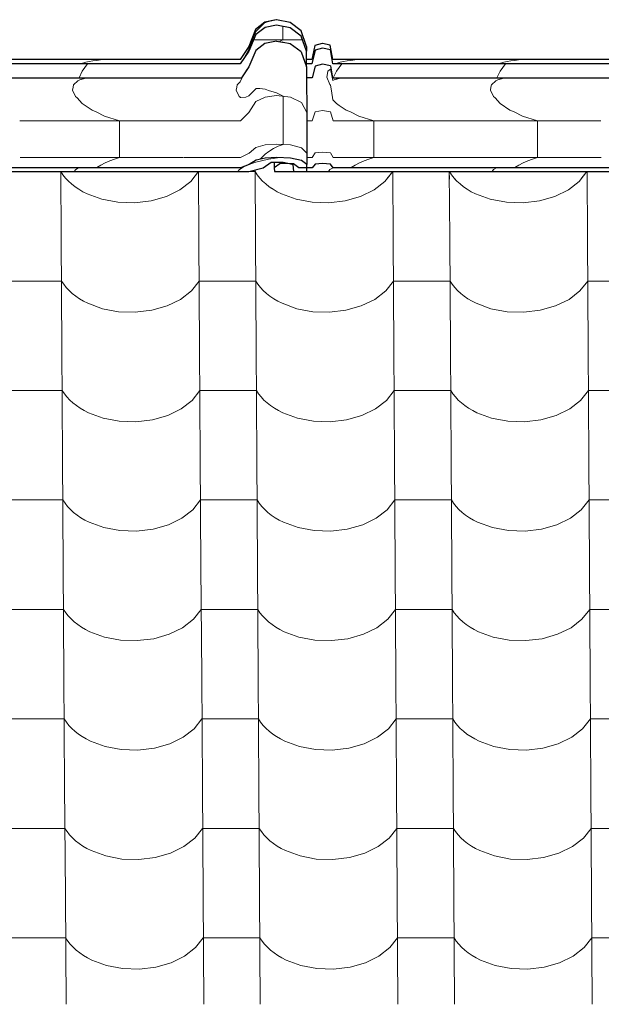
# Model space of a CAD drawing. Header units: millimetres. Extents: x -29001 to 109416, y -1251 to 13451.
# Tile 22 of 163: x -19836 to -19342, y 10149 to 10985. Entities that reach past the tile are written whole.
import ezdxf

# ---------------------------------------------------------------- set-up
doc = ezdxf.new("R2010")
doc.units = ezdxf.units.MM
doc.header["$MEASUREMENT"] = 0
for name, color, linetype in [('POHLED JIŽNÍ_1_Konstrukce - nosné', 7, 'Continuous'), ('POHLED JIŽNÍ_1_Nové_Konstrukce - krov', 7, 'Continuous'), ('POHLED JIŽNÍ_1_Nové_Konstrukce - střechy a skořepiny', 7, 'Continuous'), ('POHLED JIŽNÍ_1_Nové_Výplně - Povrchové', 7, 'Continuous')]:
    doc.layers.add(name, color=color, linetype=linetype)

# ---------------------------------------------------------------- blocks, each defined once
blk = doc.blocks.new('*X1', base_point=(-31394.74, -25864.88))
at = {"layer": 'POHLED JIŽNÍ_1_Nové_Výplně - Povrchové', "color": 21, "linetype": 'Continuous', "lineweight": 20, "true_color": 0xffaaaa}
for p, q in [((-19801.02, 10856.09), (-19800.66, 10799.61)), ((-19800.99, 10856.09), (-19799.17, 10853.33)), ((-19799.17, 10853.33), (-19797.04, 10850.64)), ((-19690.67, 10847.74), (-19684.08, 10856.09)), ((-19684.05, 10856.09), (-19683.7, 10799.61)), ((-19636.02, 10856.13), (-19641.12, 10856.13)), ((-19636.03, 10857.49), (-19635.67, 10799.61)), ((-19636.02, 10856.13), (-19634.18, 10853.33)), ((-19634.18, 10853.33), (-19632.04, 10850.64)), ((-19525.67, 10847.74), (-19519.08, 10856.09)), ((-19519.06, 10856.09), (-19518.7, 10799.61)), ((-19471.02, 10856.09), (-19470.67, 10799.61)), ((-19471, 10856.09), (-19469.18, 10853.33)), ((-19469.18, 10853.33), (-19467.04, 10850.64)), ((-19360.67, 10847.74), (-19354.09, 10856.09)), ((-19354.06, 10856.09), (-19353.71, 10799.61)), ((-19797.04, 10850.64), (-19794.61, 10848.05)), ((-19794.61, 10848.05), (-19791.92, 10845.59)), ((-19791.92, 10845.59), (-19788.96, 10843.26)), ((-19788.96, 10843.26), (-19785.76, 10841.08)), ((-19699.93, 10840.57), (-19690.67, 10847.74)), ((-19632.04, 10850.64), (-19629.62, 10848.05)), ((-19629.62, 10848.05), (-19626.92, 10845.59)), ((-19626.92, 10845.59), (-19623.96, 10843.26)), ((-19623.96, 10843.26), (-19620.77, 10841.08)), ((-19534.94, 10840.57), (-19525.67, 10847.74)), ((-19467.04, 10850.64), (-19464.62, 10848.05)), ((-19464.62, 10848.05), (-19461.92, 10845.59)), ((-19461.92, 10845.59), (-19458.97, 10843.26)), ((-19458.97, 10843.26), (-19455.77, 10841.08)), ((-19369.94, 10840.57), (-19360.67, 10847.74)), ((-19785.76, 10841.08), (-19782.34, 10839.06)), ((-19782.34, 10839.06), (-19778.71, 10837.21)), ((-19778.71, 10837.21), (-19766.23, 10832.64)), ((-19724.41, 10831.25), (-19711.38, 10834.98)), ((-19711.38, 10834.98), (-19699.93, 10840.57)), ((-19620.77, 10841.08), (-19617.34, 10839.06)), ((-19617.34, 10839.06), (-19613.71, 10837.21)), ((-19613.71, 10837.21), (-19601.24, 10832.64)), ((-19559.41, 10831.25), (-19546.38, 10834.98)), ((-19546.38, 10834.98), (-19534.94, 10840.57)), ((-19455.77, 10841.08), (-19452.34, 10839.06)), ((-19452.34, 10839.06), (-19448.71, 10837.21)), ((-19448.71, 10837.21), (-19436.24, 10832.64)), ((-19394.42, 10831.25), (-19381.38, 10834.98)), ((-19381.38, 10834.98), (-19369.94, 10840.57)), ((-19766.23, 10832.64), (-19752.56, 10830.05)), ((-19752.56, 10830.05), (-19738.38, 10829.58)), ((-19738.38, 10829.58), (-19724.41, 10831.25)), ((-19601.24, 10832.64), (-19587.56, 10830.05)), ((-19587.56, 10830.05), (-19573.38, 10829.58)), ((-19573.38, 10829.58), (-19559.41, 10831.25)), ((-19436.24, 10832.64), (-19422.56, 10830.05)), ((-19422.56, 10830.05), (-19408.38, 10829.58)), ((-19408.38, 10829.58), (-19394.42, 10831.25)), ((-19800.66, 10799.27), (-19800.08, 10706.6)), ((-19683.7, 10799.27), (-19683.12, 10706.6)), ((-19635.66, 10799.27), (-19635.08, 10706.6)), ((-19518.7, 10799.27), (-19518.12, 10706.6)), ((-19470.67, 10799.27), (-19470.09, 10706.6)), ((-19353.7, 10799.27), (-19353.12, 10706.6)), ((-19824.45, 10763.12), (-19848.47, 10763.12)), ((-19800.43, 10763.12), (-19824.45, 10763.12)), ((-19800.43, 10763.12), (-19798.59, 10760.33)), ((-19798.59, 10760.33), (-19796.45, 10757.63)), ((-19690.09, 10754.73), (-19683.47, 10763.12)), ((-19659.45, 10763.12), (-19683.47, 10763.12)), ((-19635.44, 10763.12), (-19659.45, 10763.12)), ((-19635.44, 10763.12), (-19633.6, 10760.33)), ((-19633.6, 10760.33), (-19631.46, 10757.63)), ((-19525.09, 10754.73), (-19518.47, 10763.12)), ((-19494.46, 10763.12), (-19518.47, 10763.12)), ((-19470.44, 10763.12), (-19494.46, 10763.12)), ((-19470.44, 10763.12), (-19468.6, 10760.33)), ((-19468.6, 10760.33), (-19466.46, 10757.63)), ((-19360.09, 10754.73), (-19353.48, 10763.12)), ((-19329.46, 10763.12), (-19353.48, 10763.12)), ((-19796.45, 10757.63), (-19794.03, 10755.04)), ((-19794.03, 10755.04), (-19791.33, 10752.58)), ((-19791.33, 10752.58), (-19788.38, 10750.25)), ((-19699.35, 10747.56), (-19690.09, 10754.73)), ((-19631.46, 10757.63), (-19629.03, 10755.04)), ((-19629.03, 10755.04), (-19626.34, 10752.58)), ((-19626.34, 10752.58), (-19623.38, 10750.25)), ((-19534.35, 10747.56), (-19525.09, 10754.73)), ((-19466.46, 10757.63), (-19464.04, 10755.04)), ((-19464.04, 10755.04), (-19461.34, 10752.58)), ((-19461.34, 10752.58), (-19458.38, 10750.25)), ((-19369.36, 10747.56), (-19360.09, 10754.73)), ((-19788.38, 10750.25), (-19785.18, 10748.07)), ((-19785.18, 10748.07), (-19781.76, 10746.05)), ((-19781.76, 10746.05), (-19778.12, 10744.21)), ((-19778.12, 10744.21), (-19765.65, 10739.63)), ((-19710.79, 10741.97), (-19699.35, 10747.56)), ((-19623.38, 10750.25), (-19620.18, 10748.07)), ((-19620.18, 10748.07), (-19616.76, 10746.05)), ((-19616.76, 10746.05), (-19613.13, 10744.21)), ((-19613.13, 10744.21), (-19600.65, 10739.63)), ((-19545.8, 10741.97), (-19534.35, 10747.56)), ((-19458.38, 10750.25), (-19455.19, 10748.07)), ((-19455.19, 10748.07), (-19451.76, 10746.05)), ((-19451.76, 10746.05), (-19448.13, 10744.21)), ((-19448.13, 10744.21), (-19435.66, 10739.63)), ((-19380.8, 10741.97), (-19369.36, 10747.56)), ((-19765.65, 10739.63), (-19751.98, 10737.05)), ((-19751.98, 10737.05), (-19737.79, 10736.57)), ((-19737.79, 10736.57), (-19723.83, 10738.24)), ((-19723.83, 10738.24), (-19710.79, 10741.97)), ((-19600.65, 10739.63), (-19586.98, 10737.05)), ((-19586.98, 10737.05), (-19572.8, 10736.57)), ((-19572.8, 10736.57), (-19558.83, 10738.24)), ((-19558.83, 10738.24), (-19545.8, 10741.97)), ((-19435.66, 10739.63), (-19421.98, 10737.05)), ((-19421.98, 10737.05), (-19407.8, 10736.57)), ((-19407.8, 10736.57), (-19393.84, 10738.24)), ((-19393.84, 10738.24), (-19380.8, 10741.97)), ((-19800.08, 10706.27), (-19799.5, 10613.59)), ((-19683.12, 10706.27), (-19682.54, 10613.59)), ((-19635.08, 10706.27), (-19634.5, 10613.59)), ((-19518.12, 10706.27), (-19517.54, 10613.59)), ((-19470.08, 10706.27), (-19469.5, 10613.59)), ((-19353.12, 10706.27), (-19352.54, 10613.59)), ((-19823.87, 10670.11), (-19847.89, 10670.11)), ((-19799.85, 10670.11), (-19823.87, 10670.11)), ((-19799.85, 10670.11), (-19798.01, 10667.32)), ((-19689.51, 10661.72), (-19682.89, 10670.11)), ((-19658.87, 10670.11), (-19682.89, 10670.11)), ((-19634.86, 10670.11), (-19658.87, 10670.11)), ((-19634.86, 10670.11), (-19633.01, 10667.32)), ((-19524.51, 10661.72), (-19517.89, 10670.11)), ((-19493.88, 10670.11), (-19517.89, 10670.11)), ((-19469.86, 10670.11), (-19493.88, 10670.11)), ((-19469.86, 10670.11), (-19468.02, 10667.32)), ((-19359.51, 10661.72), (-19352.9, 10670.11)), ((-19328.88, 10670.11), (-19352.9, 10670.11)), ((-19798.01, 10667.32), (-19795.87, 10664.62)), ((-19795.87, 10664.62), (-19793.45, 10662.03)), ((-19793.45, 10662.03), (-19790.75, 10659.57)), ((-19790.75, 10659.57), (-19787.8, 10657.24)), ((-19698.77, 10654.55), (-19689.51, 10661.72)), ((-19633.01, 10667.32), (-19630.88, 10664.62)), ((-19630.88, 10664.62), (-19628.45, 10662.03)), ((-19628.45, 10662.03), (-19625.76, 10659.57)), ((-19625.76, 10659.57), (-19622.8, 10657.24)), ((-19533.77, 10654.55), (-19524.51, 10661.72)), ((-19468.02, 10667.32), (-19465.88, 10664.62)), ((-19465.88, 10664.62), (-19463.45, 10662.03)), ((-19463.45, 10662.03), (-19460.76, 10659.57)), ((-19460.76, 10659.57), (-19457.8, 10657.24)), ((-19368.78, 10654.55), (-19359.51, 10661.72)), ((-19787.8, 10657.24), (-19784.6, 10655.06)), ((-19784.6, 10655.06), (-19781.18, 10653.04)), ((-19781.18, 10653.04), (-19777.54, 10651.2)), ((-19777.54, 10651.2), (-19765.07, 10646.62)), ((-19710.21, 10648.96), (-19698.77, 10654.55)), ((-19622.8, 10657.24), (-19619.6, 10655.06)), ((-19619.6, 10655.06), (-19616.18, 10653.04)), ((-19616.18, 10653.04), (-19612.54, 10651.2)), ((-19612.54, 10651.2), (-19600.07, 10646.62)), ((-19545.22, 10648.96), (-19533.77, 10654.55)), ((-19457.8, 10657.24), (-19454.61, 10655.06)), ((-19454.61, 10655.06), (-19451.18, 10653.04)), ((-19451.18, 10653.04), (-19447.55, 10651.2)), ((-19447.55, 10651.2), (-19435.08, 10646.62)), ((-19380.22, 10648.96), (-19368.78, 10654.55)), ((-19765.07, 10646.62), (-19751.39, 10644.04)), ((-19751.39, 10644.04), (-19737.21, 10643.57)), ((-19737.21, 10643.57), (-19723.25, 10645.24)), ((-19723.25, 10645.24), (-19710.21, 10648.96)), ((-19600.07, 10646.62), (-19586.4, 10644.04)), ((-19586.4, 10644.04), (-19572.22, 10643.57)), ((-19572.22, 10643.57), (-19558.25, 10645.24)), ((-19558.25, 10645.24), (-19545.22, 10648.96)), ((-19435.08, 10646.62), (-19421.4, 10644.04)), ((-19421.4, 10644.04), (-19407.22, 10643.57)), ((-19407.22, 10643.57), (-19393.25, 10645.24)), ((-19393.25, 10645.24), (-19380.22, 10648.96)), ((-19799.5, 10613.26), (-19798.92, 10520.58)), ((-19682.53, 10613.26), (-19681.96, 10520.58)), ((-19634.5, 10613.26), (-19633.92, 10520.58)), ((-19517.54, 10613.26), (-19516.96, 10520.58)), ((-19469.5, 10613.26), (-19468.92, 10520.58)), ((-19352.54, 10613.26), (-19351.96, 10520.58)), ((-19823.29, 10577.1), (-19847.31, 10577.1)), ((-19799.27, 10577.1), (-19823.29, 10577.1)), ((-19799.27, 10577.1), (-19797.43, 10574.31)), ((-19688.92, 10568.71), (-19682.31, 10577.1)), ((-19658.29, 10577.1), (-19682.31, 10577.1)), ((-19634.27, 10577.1), (-19658.29, 10577.1)), ((-19634.27, 10577.1), (-19632.43, 10574.31)), ((-19523.93, 10568.71), (-19517.31, 10577.1)), ((-19493.29, 10577.1), (-19517.31, 10577.1)), ((-19469.28, 10577.1), (-19493.29, 10577.1)), ((-19469.28, 10577.1), (-19467.44, 10574.31)), ((-19358.93, 10568.71), (-19352.31, 10577.1)), ((-19328.3, 10577.1), (-19352.31, 10577.1)), ((-19797.43, 10574.31), (-19795.29, 10571.61)), ((-19795.29, 10571.61), (-19792.87, 10569.02)), ((-19792.87, 10569.02), (-19790.17, 10566.56)), ((-19698.19, 10561.54), (-19688.92, 10568.71)), ((-19632.43, 10574.31), (-19630.29, 10571.61)), ((-19630.29, 10571.61), (-19627.87, 10569.02)), ((-19627.87, 10569.02), (-19625.17, 10566.56)), ((-19533.19, 10561.54), (-19523.93, 10568.71)), ((-19467.44, 10574.31), (-19465.3, 10571.61)), ((-19465.3, 10571.61), (-19462.87, 10569.02)), ((-19462.87, 10569.02), (-19460.18, 10566.56)), ((-19368.19, 10561.54), (-19358.93, 10568.71)), ((-19790.17, 10566.56), (-19787.22, 10564.23)), ((-19787.22, 10564.23), (-19784.02, 10562.05)), ((-19784.02, 10562.05), (-19780.59, 10560.04)), ((-19780.59, 10560.04), (-19776.96, 10558.19)), ((-19709.63, 10555.95), (-19698.19, 10561.54)), ((-19625.17, 10566.56), (-19622.22, 10564.23)), ((-19622.22, 10564.23), (-19619.02, 10562.05)), ((-19619.02, 10562.05), (-19615.6, 10560.04)), ((-19615.6, 10560.04), (-19611.96, 10558.19)), ((-19544.63, 10555.95), (-19533.19, 10561.54)), ((-19460.18, 10566.56), (-19457.22, 10564.23)), ((-19457.22, 10564.23), (-19454.02, 10562.05)), ((-19454.02, 10562.05), (-19450.6, 10560.04)), ((-19450.6, 10560.04), (-19446.97, 10558.19)), ((-19379.64, 10555.95), (-19368.19, 10561.54)), ((-19776.96, 10558.19), (-19764.49, 10553.61)), ((-19764.49, 10553.61), (-19750.81, 10551.03)), ((-19750.81, 10551.03), (-19736.63, 10550.56)), ((-19736.63, 10550.56), (-19722.67, 10552.23)), ((-19722.67, 10552.23), (-19709.63, 10555.95)), ((-19611.96, 10558.19), (-19599.49, 10553.61)), ((-19599.49, 10553.61), (-19585.82, 10551.03)), ((-19585.82, 10551.03), (-19571.63, 10550.56)), ((-19571.63, 10550.56), (-19557.67, 10552.23)), ((-19557.67, 10552.23), (-19544.63, 10555.95)), ((-19446.97, 10558.19), (-19434.49, 10553.61)), ((-19434.49, 10553.61), (-19420.82, 10551.03)), ((-19420.82, 10551.03), (-19406.64, 10550.56)), ((-19406.64, 10550.56), (-19392.67, 10552.23)), ((-19392.67, 10552.23), (-19379.64, 10555.95)), ((-19798.92, 10520.25), (-19798.34, 10427.57)), ((-19681.95, 10520.25), (-19681.37, 10427.57)), ((-19633.92, 10520.25), (-19633.34, 10427.57)), ((-19516.96, 10520.25), (-19516.38, 10427.57)), ((-19468.92, 10520.25), (-19468.34, 10427.57)), ((-19351.96, 10520.25), (-19351.38, 10427.57)), ((-19822.71, 10484.09), (-19846.72, 10484.09)), ((-19798.69, 10484.09), (-19822.71, 10484.09)), ((-19798.69, 10484.09), (-19796.85, 10481.3)), ((-19688.34, 10475.7), (-19681.73, 10484.09)), ((-19657.71, 10484.09), (-19681.73, 10484.09)), ((-19633.69, 10484.09), (-19657.71, 10484.09)), ((-19633.69, 10484.09), (-19631.85, 10481.3)), ((-19523.35, 10475.7), (-19516.73, 10484.09)), ((-19492.71, 10484.09), (-19516.73, 10484.09)), ((-19468.7, 10484.09), (-19492.71, 10484.09)), ((-19468.7, 10484.09), (-19466.85, 10481.3)), ((-19358.35, 10475.7), (-19351.73, 10484.09)), ((-19327.72, 10484.09), (-19351.73, 10484.09)), ((-19796.85, 10481.3), (-19794.71, 10478.6)), ((-19794.71, 10478.6), (-19792.29, 10476.01)), ((-19792.29, 10476.01), (-19789.59, 10473.55)), ((-19697.61, 10468.53), (-19688.34, 10475.7)), ((-19631.85, 10481.3), (-19629.71, 10478.6)), ((-19629.71, 10478.6), (-19627.29, 10476.01)), ((-19627.29, 10476.01), (-19624.59, 10473.55)), ((-19532.61, 10468.53), (-19523.35, 10475.7)), ((-19466.85, 10481.3), (-19464.72, 10478.6)), ((-19464.72, 10478.6), (-19462.29, 10476.01)), ((-19462.29, 10476.01), (-19459.6, 10473.55)), ((-19367.61, 10468.53), (-19358.35, 10475.7)), ((-19789.59, 10473.55), (-19786.64, 10471.22)), ((-19786.64, 10471.22), (-19783.44, 10469.04)), ((-19783.44, 10469.04), (-19780.01, 10467.03)), ((-19780.01, 10467.03), (-19776.38, 10465.18)), ((-19709.05, 10462.94), (-19697.61, 10468.53)), ((-19624.59, 10473.55), (-19621.64, 10471.22)), ((-19621.64, 10471.22), (-19618.44, 10469.04)), ((-19618.44, 10469.04), (-19615.01, 10467.03)), ((-19615.01, 10467.03), (-19611.38, 10465.18)), ((-19544.05, 10462.94), (-19532.61, 10468.53)), ((-19459.6, 10473.55), (-19456.64, 10471.22)), ((-19456.64, 10471.22), (-19453.44, 10469.04)), ((-19453.44, 10469.04), (-19450.02, 10467.03)), ((-19450.02, 10467.03), (-19446.38, 10465.18)), ((-19379.05, 10462.94), (-19367.61, 10468.53)), ((-19776.38, 10465.18), (-19763.91, 10460.61)), ((-19763.91, 10460.61), (-19750.23, 10458.02)), ((-19736.05, 10457.55), (-19722.09, 10459.22)), ((-19722.09, 10459.22), (-19709.05, 10462.94)), ((-19611.38, 10465.18), (-19598.91, 10460.61)), ((-19598.91, 10460.61), (-19585.23, 10458.02)), ((-19571.05, 10457.55), (-19557.09, 10459.22)), ((-19557.09, 10459.22), (-19544.05, 10462.94)), ((-19446.38, 10465.18), (-19433.91, 10460.61)), ((-19433.91, 10460.61), (-19420.24, 10458.02)), ((-19406.06, 10457.55), (-19392.09, 10459.22)), ((-19392.09, 10459.22), (-19379.05, 10462.94)), ((-19750.23, 10458.02), (-19736.05, 10457.55)), ((-19585.23, 10458.02), (-19571.05, 10457.55)), ((-19420.24, 10458.02), (-19406.06, 10457.55)), ((-19798.33, 10427.24), (-19797.76, 10334.56)), ((-19681.37, 10427.24), (-19680.79, 10334.56)), ((-19633.34, 10427.24), (-19632.76, 10334.56)), ((-19516.37, 10427.24), (-19515.79, 10334.56)), ((-19468.34, 10427.24), (-19467.76, 10334.56)), ((-19351.38, 10427.24), (-19350.8, 10334.56)), ((-19822.13, 10391.08), (-19846.14, 10391.08)), ((-19798.11, 10391.08), (-19822.13, 10391.08)), ((-19798.11, 10391.08), (-19796.27, 10388.29)), ((-19796.27, 10388.29), (-19794.13, 10385.59)), ((-19794.13, 10385.59), (-19791.71, 10383)), ((-19791.71, 10383), (-19789.01, 10380.54)), ((-19687.76, 10382.7), (-19681.15, 10391.08)), ((-19657.13, 10391.08), (-19681.15, 10391.08)), ((-19633.11, 10391.08), (-19657.13, 10391.08)), ((-19633.11, 10391.08), (-19631.27, 10388.29)), ((-19631.27, 10388.29), (-19629.13, 10385.59)), ((-19629.13, 10385.59), (-19626.71, 10383)), ((-19626.71, 10383), (-19624.01, 10380.54)), ((-19522.76, 10382.7), (-19516.15, 10391.08)), ((-19492.13, 10391.08), (-19516.15, 10391.08)), ((-19468.11, 10391.08), (-19492.13, 10391.08)), ((-19468.11, 10391.08), (-19466.27, 10388.29)), ((-19466.27, 10388.29), (-19464.13, 10385.59)), ((-19464.13, 10385.59), (-19461.71, 10383)), ((-19461.71, 10383), (-19459.01, 10380.54)), ((-19357.77, 10382.7), (-19351.15, 10391.08)), ((-19327.13, 10391.08), (-19351.15, 10391.08)), ((-19789.01, 10380.54), (-19786.05, 10378.21)), ((-19786.05, 10378.21), (-19782.86, 10376.04)), ((-19782.86, 10376.04), (-19779.43, 10374.02)), ((-19708.47, 10369.93), (-19697.03, 10375.52)), ((-19697.03, 10375.52), (-19687.76, 10382.7)), ((-19624.01, 10380.54), (-19621.06, 10378.21)), ((-19621.06, 10378.21), (-19617.86, 10376.04)), ((-19617.86, 10376.04), (-19614.43, 10374.02)), ((-19543.47, 10369.93), (-19532.03, 10375.52)), ((-19532.03, 10375.52), (-19522.76, 10382.7)), ((-19459.01, 10380.54), (-19456.06, 10378.21)), ((-19456.06, 10378.21), (-19452.86, 10376.04)), ((-19452.86, 10376.04), (-19449.44, 10374.02)), ((-19378.47, 10369.93), (-19367.03, 10375.52)), ((-19367.03, 10375.52), (-19357.77, 10382.7)), ((-19779.43, 10374.02), (-19775.8, 10372.17)), ((-19775.8, 10372.17), (-19763.33, 10367.6)), ((-19763.33, 10367.6), (-19749.65, 10365.01)), ((-19735.47, 10364.54), (-19721.5, 10366.21)), ((-19721.5, 10366.21), (-19708.47, 10369.93)), ((-19614.43, 10374.02), (-19610.8, 10372.17)), ((-19610.8, 10372.17), (-19598.33, 10367.6)), ((-19598.33, 10367.6), (-19584.65, 10365.01)), ((-19570.47, 10364.54), (-19556.51, 10366.21)), ((-19556.51, 10366.21), (-19543.47, 10369.93)), ((-19449.44, 10374.02), (-19445.8, 10372.17)), ((-19445.8, 10372.17), (-19433.33, 10367.6)), ((-19433.33, 10367.6), (-19419.66, 10365.01)), ((-19405.47, 10364.54), (-19391.51, 10366.21)), ((-19391.51, 10366.21), (-19378.47, 10369.93)), ((-19749.65, 10365.01), (-19735.47, 10364.54)), ((-19584.65, 10365.01), (-19570.47, 10364.54)), ((-19419.66, 10365.01), (-19405.47, 10364.54)), ((-19797.75, 10334.23), (-19797.17, 10241.55)), ((-19680.79, 10334.23), (-19680.21, 10241.55)), ((-19632.76, 10334.23), (-19632.18, 10241.55)), ((-19515.79, 10334.23), (-19515.21, 10241.55)), ((-19467.76, 10334.23), (-19467.18, 10241.55)), ((-19350.8, 10334.23), (-19350.22, 10241.55)), ((-19821.54, 10298.07), (-19845.56, 10298.07)), ((-19797.53, 10298.07), (-19821.54, 10298.07)), ((-19797.53, 10298.07), (-19795.69, 10295.28)), ((-19795.69, 10295.28), (-19793.55, 10292.58)), ((-19793.55, 10292.58), (-19791.12, 10290)), ((-19687.18, 10289.69), (-19680.56, 10298.07)), ((-19656.55, 10298.07), (-19680.56, 10298.07)), ((-19632.53, 10298.07), (-19656.55, 10298.07)), ((-19632.53, 10298.07), (-19630.69, 10295.28)), ((-19630.69, 10295.28), (-19628.55, 10292.58)), ((-19628.55, 10292.58), (-19626.13, 10290)), ((-19522.18, 10289.69), (-19515.57, 10298.07)), ((-19491.55, 10298.07), (-19515.57, 10298.07)), ((-19467.53, 10298.07), (-19491.55, 10298.07)), ((-19467.53, 10298.07), (-19465.69, 10295.28)), ((-19465.69, 10295.28), (-19463.55, 10292.58)), ((-19463.55, 10292.58), (-19461.13, 10290)), ((-19357.18, 10289.69), (-19350.57, 10298.07)), ((-19326.55, 10298.07), (-19350.57, 10298.07)), ((-19791.12, 10290), (-19788.43, 10287.53)), ((-19788.43, 10287.53), (-19785.47, 10285.2)), ((-19785.47, 10285.2), (-19782.27, 10283.03)), ((-19782.27, 10283.03), (-19778.85, 10281.01)), ((-19707.89, 10276.92), (-19696.44, 10282.51)), ((-19696.44, 10282.51), (-19687.18, 10289.69)), ((-19626.13, 10290), (-19623.43, 10287.53)), ((-19623.43, 10287.53), (-19620.47, 10285.2)), ((-19620.47, 10285.2), (-19617.28, 10283.03)), ((-19617.28, 10283.03), (-19613.85, 10281.01)), ((-19542.89, 10276.92), (-19531.45, 10282.51)), ((-19531.45, 10282.51), (-19522.18, 10289.69)), ((-19461.13, 10290), (-19458.43, 10287.53)), ((-19458.43, 10287.53), (-19455.48, 10285.2)), ((-19455.48, 10285.2), (-19452.28, 10283.03)), ((-19452.28, 10283.03), (-19448.85, 10281.01)), ((-19377.89, 10276.92), (-19366.45, 10282.51)), ((-19366.45, 10282.51), (-19357.18, 10289.69)), ((-19778.85, 10281.01), (-19775.22, 10279.16)), ((-19775.22, 10279.16), (-19762.74, 10274.59)), ((-19762.74, 10274.59), (-19749.07, 10272)), ((-19720.92, 10273.2), (-19707.89, 10276.92)), ((-19613.85, 10281.01), (-19610.22, 10279.16)), ((-19610.22, 10279.16), (-19597.75, 10274.59)), ((-19597.75, 10274.59), (-19584.07, 10272)), ((-19555.92, 10273.2), (-19542.89, 10276.92)), ((-19448.85, 10281.01), (-19445.22, 10279.16)), ((-19445.22, 10279.16), (-19432.75, 10274.59)), ((-19432.75, 10274.59), (-19419.07, 10272)), ((-19390.93, 10273.2), (-19377.89, 10276.92)), ((-19749.07, 10272), (-19734.89, 10271.53)), ((-19734.89, 10271.53), (-19720.92, 10273.2)), ((-19584.07, 10272), (-19569.89, 10271.53)), ((-19569.89, 10271.53), (-19555.92, 10273.2)), ((-19419.07, 10272), (-19404.89, 10271.53)), ((-19404.89, 10271.53), (-19390.93, 10273.2)), ((-19797.17, 10241.22), (-19796.59, 10148.54)), ((-19680.21, 10241.22), (-19679.63, 10148.54)), ((-19632.17, 10241.22), (-19631.59, 10148.54)), ((-19515.21, 10241.22), (-19514.63, 10148.54)), ((-19467.18, 10241.22), (-19466.6, 10148.54)), ((-19350.21, 10241.22), (-19349.63, 10148.54)), ((-19820.96, 10205.06), (-19844.98, 10205.06)), ((-19796.95, 10205.06), (-19820.96, 10205.06)), ((-19796.95, 10205.06), (-19795.1, 10202.27)), ((-19795.1, 10202.27), (-19792.97, 10199.57)), ((-19792.97, 10199.57), (-19790.54, 10196.99)), ((-19686.6, 10196.68), (-19679.98, 10205.06)), ((-19655.97, 10205.06), (-19679.98, 10205.06)), ((-19631.95, 10205.06), (-19655.97, 10205.06)), ((-19631.95, 10205.06), (-19630.11, 10202.27)), ((-19630.11, 10202.27), (-19627.97, 10199.57)), ((-19627.97, 10199.57), (-19625.54, 10196.99)), ((-19521.6, 10196.68), (-19514.99, 10205.06)), ((-19490.97, 10205.06), (-19514.99, 10205.06)), ((-19466.95, 10205.06), (-19490.97, 10205.06)), ((-19466.95, 10205.06), (-19465.11, 10202.27)), ((-19465.11, 10202.27), (-19462.97, 10199.57)), ((-19462.97, 10199.57), (-19460.55, 10196.99)), ((-19356.6, 10196.68), (-19349.99, 10205.06)), ((-19325.97, 10205.06), (-19349.99, 10205.06)), ((-19790.54, 10196.99), (-19787.85, 10194.52)), ((-19787.85, 10194.52), (-19784.89, 10192.2)), ((-19784.89, 10192.2), (-19781.69, 10190.02)), ((-19695.86, 10189.51), (-19686.6, 10196.68)), ((-19625.54, 10196.99), (-19622.85, 10194.52)), ((-19622.85, 10194.52), (-19619.89, 10192.2)), ((-19619.89, 10192.2), (-19616.69, 10190.02)), ((-19530.87, 10189.51), (-19521.6, 10196.68)), ((-19460.55, 10196.99), (-19457.85, 10194.52)), ((-19457.85, 10194.52), (-19454.9, 10192.2)), ((-19454.9, 10192.2), (-19451.7, 10190.02)), ((-19365.87, 10189.51), (-19356.6, 10196.68)), ((-19781.69, 10190.02), (-19778.27, 10188)), ((-19778.27, 10188), (-19774.63, 10186.15)), ((-19774.63, 10186.15), (-19762.16, 10181.58)), ((-19720.34, 10180.19), (-19707.31, 10183.91)), ((-19707.31, 10183.91), (-19695.86, 10189.51)), ((-19616.69, 10190.02), (-19613.27, 10188)), ((-19613.27, 10188), (-19609.64, 10186.15)), ((-19609.64, 10186.15), (-19597.17, 10181.58)), ((-19555.34, 10180.19), (-19542.31, 10183.91)), ((-19542.31, 10183.91), (-19530.87, 10189.51)), ((-19451.7, 10190.02), (-19448.27, 10188)), ((-19448.27, 10188), (-19444.64, 10186.15)), ((-19444.64, 10186.15), (-19432.17, 10181.58)), ((-19390.35, 10180.19), (-19377.31, 10183.91)), ((-19377.31, 10183.91), (-19365.87, 10189.51)), ((-19762.16, 10181.58), (-19748.49, 10178.99)), ((-19748.49, 10178.99), (-19734.31, 10178.52)), ((-19734.31, 10178.52), (-19720.34, 10180.19)), ((-19597.17, 10181.58), (-19583.49, 10178.99)), ((-19583.49, 10178.99), (-19569.31, 10178.52)), ((-19569.31, 10178.52), (-19555.34, 10180.19)), ((-19432.17, 10181.58), (-19418.49, 10178.99)), ((-19418.49, 10178.99), (-19404.31, 10178.52)), ((-19404.31, 10178.52), (-19390.35, 10180.19))]:
    blk.add_line(p, q, dxfattribs=at)
blk = doc.blocks.new('*X2', base_point=(-31394.74, -25864.88))
at = {"layer": 'POHLED JIŽNÍ_1_Nové_Konstrukce - střechy a skořepiny', "color": 21, "linetype": 'Continuous', "lineweight": 20, "true_color": 0xffaaaa}
for p, q in [((-19801.02, 10856.09), (-19800.98, 10850.26)), ((-19800.99, 10856.09), (-19799.17, 10853.33)), ((-19799.17, 10853.33), (-19797.04, 10850.64)), ((-19688.82, 10850.09), (-19684.08, 10856.09)), ((-19684.05, 10856.09), (-19684.02, 10850.08)), ((-19636.02, 10856.13), (-19641.12, 10856.13)), ((-19636.03, 10857.49), (-19635.91, 10839.44)), ((-19636.02, 10856.13), (-19634.18, 10853.33)), ((-19634.18, 10853.33), (-19632.04, 10850.64)), ((-19524.01, 10849.84), (-19519.08, 10856.09)), ((-19519.06, 10856.09), (-19519.02, 10849.83)), ((-19471.02, 10856.09), (-19470.98, 10849.76)), ((-19471, 10856.09), (-19469.18, 10853.33)), ((-19469.18, 10853.33), (-19467.04, 10850.64)), ((-19359.21, 10849.59), (-19354.09, 10856.09)), ((-19354.06, 10856.09), (-19354.02, 10849.59)), ((-19797.04, 10850.64), (-19796.67, 10850.25)), ((-19632.04, 10850.64), (-19629.62, 10848.05)), ((-19629.62, 10848.05), (-19626.92, 10845.59)), ((-19626.92, 10845.59), (-19623.96, 10843.26)), ((-19623.96, 10843.26), (-19621.71, 10841.72)), ((-19467.04, 10850.64), (-19466.21, 10849.75))]:
    blk.add_line(p, q, dxfattribs=at)

msp = doc.modelspace()

# ---------------------------------------------------------------- linework, layer by layer
at = {"layer": 'POHLED JIŽNÍ_1_Nové_Konstrukce - krov', "color": 1, "linetype": 'Continuous', "lineweight": 25}
for p, q in [((-19635.58, 10976.93), (-19641.44, 10962.56)), ((-19627.71, 10983.03), (-19635.58, 10976.93)), ((-19627.58, 10978.44), (-19635.45, 10972.52)), ((-19617.98, 10985.2), (-19627.71, 10983.03)), ((-19617.85, 10980.54), (-19627.58, 10978.44)), ((-19606.26, 10982.9), (-19617.91, 10985.2)), ((-19606.2, 10978.31), (-19617.85, 10980.54)), ((-19596.87, 10975.64), (-19606.26, 10982.9)), ((-19596.81, 10971.28), (-19606.2, 10978.31)), ((-19635.45, 10972.52), (-19641.33, 10958.59)), ((-19592.34, 10962.56), (-19596.87, 10975.64)), ((-19592.28, 10958.59), (-19596.81, 10971.28)), ((-19641.44, 10962.56), (-19648.66, 10951.44)), ((-19627.59, 10964.91), (-19635.46, 10959)), ((-19617.86, 10967.02), (-19627.59, 10964.91)), ((-19617.86, 10967.02), (-19612.79, 10966.05)), ((-19612.21, 10965.94), (-19612.79, 10966.05)), ((-19612.37, 10966.08), (-19612.21, 10965.94)), ((-19606.21, 10964.79), (-19612.21, 10965.94)), ((-19596.82, 10957.75), (-19606.21, 10964.79)), ((-19592.34, 10962.56), (-19592.28, 10958.59)), ((-19585.16, 10963.3), (-19587.82, 10951.44)), ((-19578.92, 10965.04), (-19585.16, 10963.3)), ((-19578.81, 10961), (-19585.05, 10959.31)), ((-19572.14, 10963.47), (-19578.87, 10965.04)), ((-19572.08, 10959.47), (-19578.81, 10961)), ((-19569.95, 10951.44), (-19572.14, 10963.47)), ((-19641.33, 10958.59), (-19648.56, 10947.81)), ((-19635.46, 10959), (-19641.34, 10945.07)), ((-19596.82, 10957.75), (-19592.29, 10945.07)), ((-19592.29, 10947.81), (-19592.28, 10958.59)), ((-19585.05, 10959.31), (-19587.72, 10947.81)), ((-19569.9, 10947.81), (-19572.08, 10959.47)), ((-19654.15, 10951.44), (-19919.72, 10951.44)), ((-19654.1, 10947.81), (-19919.67, 10947.81)), ((-19648.61, 10951.44), (-19654.15, 10951.44)), ((-19648.56, 10947.81), (-19654.1, 10947.81)), ((-19641.34, 10945.07), (-19647.61, 10935.71)), ((-19587.72, 10947.81), (-19593.27, 10947.81)), ((-19587.77, 10951.44), (-19592.29, 10951.44)), ((-19592.29, 10945.07), (-19592.29, 10947.81)), ((-19592.29, 10945.07), (-19592.25, 10938.09)), ((-19585.06, 10945.79), (-19587.4, 10935.71)), ((-19578.82, 10947.48), (-19585.06, 10945.79)), ((-19572.09, 10945.95), (-19578.82, 10947.48)), ((-19572.09, 10945.95), (-19570.18, 10935.71)), ((-19564.72, 10951.44), (-19569.95, 10951.44)), ((-19564.67, 10947.81), (-19569.9, 10947.81)), ((-19299.15, 10951.44), (-19564.72, 10951.44)), ((-19299.1, 10947.81), (-19564.67, 10947.81)), ((-19925.18, 10935.71), (-19647.61, 10935.71)), ((-19592.25, 10938.09), (-19592.2, 10927.87)), ((-19587.4, 10935.71), (-19592.24, 10935.71)), ((-19570.18, 10935.71), (-19292.61, 10935.71)), ((-19592.2, 10927.87), (-19592.16, 10914.75)), ((-19592.16, 10914.75), (-19592.13, 10899.1)), ((-19592.13, 10899.1), (-19592.11, 10881.41)), ((-19592.11, 10881.41), (-19592.09, 10862.22)), ((-19641.14, 10862.22), (-19648.38, 10859.33)), ((-19635.23, 10865.95), (-19641.14, 10862.22)), ((-19627.35, 10867.54), (-19635.23, 10865.95)), ((-19629.13, 10859.33), (-19622.48, 10864)), ((-19617.62, 10868.1), (-19627.35, 10867.54)), ((-19622.48, 10864), (-19612.17, 10864.23)), ((-19619.66, 10864.06), (-19619.66, 10859.33)), ((-19614.9, 10862.76), (-19619.66, 10859.33)), ((-19605.97, 10867.5), (-19617.62, 10868.1)), ((-19608.86, 10863.02), (-19614.9, 10862.76)), ((-19612.17, 10864.23), (-19606.72, 10862.92)), ((-19603.3, 10862.76), (-19608.86, 10863.02)), ((-19606.72, 10862.92), (-19603.83, 10862.22)), ((-19596.6, 10865.62), (-19605.97, 10867.5)), ((-19603.83, 10862.22), (-19603.32, 10856.09)), ((-19598.95, 10859.33), (-19603.3, 10862.76)), ((-19592.09, 10862.22), (-19596.6, 10865.62)), ((-19592.12, 10859.33), (-19592.09, 10862.22)), ((-19584.85, 10862.41), (-19587.55, 10859.33)), ((-19578.61, 10862.87), (-19584.85, 10862.41)), ((-19571.89, 10862.46), (-19578.61, 10862.87)), ((-19569.73, 10859.33), (-19571.89, 10862.46)), ((-19932.4, 10856.09), (-19641.25, 10856.09)), ((-19653.92, 10859.33), (-19919.49, 10859.33)), ((-19648.38, 10859.33), (-19653.92, 10859.33)), ((-19641.25, 10856.09), (-19629.13, 10859.33)), ((-19619.66, 10859.33), (-19619.54, 10856.09)), ((-19619.54, 10856.09), (-19604.61, 10856.09)), ((-19604.61, 10856.09), (-19603.32, 10856.09)), ((-19603.32, 10856.09), (-19592.15, 10856.09)), ((-19593.78, 10859.33), (-19598.95, 10859.33)), ((-19587.55, 10859.33), (-19593.78, 10859.33)), ((-19592.15, 10856.09), (-19592.12, 10859.33)), ((-19592.15, 10856.09), (-19577.4, 10856.09)), ((-19577.4, 10856.09), (-19286.25, 10856.09)), ((-19564.49, 10859.33), (-19569.73, 10859.33)), ((-19298.92, 10859.33), (-19564.49, 10859.33))]:
    msp.add_line(p, q, dxfattribs=at)
at = {"layer": 'POHLED JIŽNÍ_1_Nové_Konstrukce - krov', "color": 21, "linetype": 'Continuous', "lineweight": 20, "true_color": 0xffaaaa}
for p, q in [((-19635.53, 10976.93), (-19641.4, 10962.56)), ((-19635.53, 10976.93), (-19641.4, 10962.56)), ((-19627.66, 10983.03), (-19635.53, 10976.93)), ((-19631.63, 10978.88), (-19634.88, 10975.8)), ((-19628.16, 10982.11), (-19631.63, 10978.88)), ((-19627.64, 10982.59), (-19628.16, 10982.11)), ((-19617.93, 10985.2), (-19627.66, 10983.03)), ((-19624.48, 10983.72), (-19627.64, 10982.59)), ((-19624.4, 10983.75), (-19624.48, 10983.72)), ((-19620.62, 10984.6), (-19624.4, 10983.75)), ((-19617.92, 10985.2), (-19620.62, 10984.6)), ((-19612.35, 10979.49), (-19612.36, 10968.08)), ((-19637.89, 10968.92), (-19640.65, 10961.67)), ((-19637.89, 10968.92), (-19640.65, 10961.67)), ((-19635.49, 10975.21), (-19637.89, 10968.92)), ((-19635.49, 10975.21), (-19637.89, 10968.92)), ((-19634.88, 10975.8), (-19635.49, 10975.21)), ((-19641.4, 10962.56), (-19648.62, 10951.44)), ((-19641.4, 10962.56), (-19648.62, 10951.44)), ((-19640.65, 10961.67), (-19641.35, 10959.77)), ((-19640.65, 10961.67), (-19641.35, 10959.77)), ((-19595.67, 10968.08), (-19637.33, 10968.08)), ((-19615.35, 10966.54), (-19612.36, 10968.08)), ((-19585.12, 10963.3), (-19587.79, 10951.44)), ((-19585.12, 10963.3), (-19587.79, 10951.44)), ((-19578.88, 10965.04), (-19585.12, 10963.3)), ((-19641.35, 10959.77), (-19645.31, 10952.65)), ((-19641.35, 10959.77), (-19645.31, 10952.65)), ((-19779.65, 10949.08), (-19784.31, 10947.81)), ((-19782.98, 10941.56), (-19778.26, 10947.81)), ((-19776.9, 10949.62), (-19779.65, 10949.08)), ((-19773.89, 10950.12), (-19776.9, 10949.62)), ((-19770.64, 10950.6), (-19773.89, 10950.12)), ((-19767.17, 10951.03), (-19770.64, 10950.6)), ((-19763.49, 10951.43), (-19767.17, 10951.03)), ((-19763.41, 10951.44), (-19763.49, 10951.43)), ((-19643.98, 10941.56), (-19641.34, 10945.07)), ((-19643.98, 10941.56), (-19641.43, 10944.94)), ((-19564.68, 10948.8), (-19568.32, 10947.81)), ((-19566.98, 10941.56), (-19562.26, 10947.81)), ((-19563.65, 10949.08), (-19564.68, 10948.8)), ((-19560.9, 10949.62), (-19563.65, 10949.08)), ((-19557.89, 10950.12), (-19560.9, 10949.62)), ((-19554.64, 10950.6), (-19557.89, 10950.12)), ((-19551.17, 10951.03), (-19554.64, 10950.6)), ((-19547.49, 10951.43), (-19551.17, 10951.03)), ((-19547.41, 10951.44), (-19547.49, 10951.43)), ((-19424.65, 10949.08), (-19429.32, 10947.81)), ((-19427.98, 10941.56), (-19423.26, 10947.81)), ((-19421.9, 10949.62), (-19424.65, 10949.08)), ((-19418.89, 10950.12), (-19421.9, 10949.62)), ((-19415.64, 10950.6), (-19418.89, 10950.12)), ((-19412.17, 10951.03), (-19415.64, 10950.6)), ((-19408.49, 10951.43), (-19412.17, 10951.03)), ((-19408.41, 10951.44), (-19408.49, 10951.43)), ((-19785.56, 10935.71), (-19782.98, 10941.56)), ((-19779.66, 10935.41), (-19784.32, 10934.29)), ((-19779.66, 10935.41), (-19783.66, 10934.44)), ((-19777.88, 10935.71), (-19779.66, 10935.41)), ((-19777.88, 10935.71), (-19779.66, 10935.41)), ((-19645.32, 10939.13), (-19647.47, 10934.88)), ((-19645.32, 10939.13), (-19647.47, 10934.88)), ((-19644.53, 10940.31), (-19643.98, 10941.56)), ((-19644.53, 10940.31), (-19643.98, 10941.56)), ((-19574.63, 10939.46), (-19574.98, 10936.42)), ((-19574.98, 10936.42), (-19572.46, 10930.02)), ((-19574.3, 10941.37), (-19574.63, 10939.46)), ((-19572.07, 10943.16), (-19574.3, 10941.37)), ((-19570.47, 10936.24), (-19572.07, 10943.16)), ((-19569.91, 10933.53), (-19570.47, 10936.24)), ((-19569.56, 10935.71), (-19566.98, 10941.56)), ((-19564.69, 10935.16), (-19568.32, 10934.29)), ((-19564.69, 10935.16), (-19567.66, 10934.44)), ((-19563.66, 10935.41), (-19564.69, 10935.16)), ((-19563.66, 10935.41), (-19564.69, 10935.16)), ((-19561.88, 10935.71), (-19563.66, 10935.41)), ((-19561.88, 10935.71), (-19563.66, 10935.41)), ((-19430.56, 10935.71), (-19427.98, 10941.56)), ((-19424.66, 10935.41), (-19429.32, 10934.29)), ((-19424.66, 10935.41), (-19428.67, 10934.44)), ((-19422.88, 10935.71), (-19424.66, 10935.41)), ((-19422.88, 10935.71), (-19424.66, 10935.41)), ((-19790.64, 10927.97), (-19790.99, 10925.18)), ((-19790.31, 10929.74), (-19790.64, 10927.97)), ((-19786.47, 10933.27), (-19790.31, 10929.74)), ((-19784.32, 10934.29), (-19786.47, 10933.27)), ((-19651.64, 10927.97), (-19651.99, 10925.18)), ((-19651.64, 10927.97), (-19651.99, 10925.18)), ((-19651.31, 10929.74), (-19651.64, 10927.97)), ((-19651.31, 10929.74), (-19651.64, 10927.97)), ((-19648.55, 10932.27), (-19651.31, 10929.74)), ((-19648.55, 10932.27), (-19651.31, 10929.74)), ((-19647.47, 10934.88), (-19648.55, 10932.27)), ((-19647.47, 10934.88), (-19648.55, 10932.27)), ((-19635.32, 10926.67), (-19632.04, 10926.74)), ((-19632.04, 10926.74), (-19627.43, 10926.26)), ((-19572.46, 10930.02), (-19572.01, 10929.48)), ((-19572.01, 10929.48), (-19571.14, 10924.69)), ((-19568.32, 10934.29), (-19569.91, 10933.53)), ((-19435.64, 10927.97), (-19435.99, 10925.18)), ((-19435.31, 10929.74), (-19435.64, 10927.97)), ((-19431.47, 10933.27), (-19435.31, 10929.74)), ((-19429.32, 10934.29), (-19431.47, 10933.27)), ((-19790.99, 10925.18), (-19788.47, 10919.9)), ((-19788.47, 10919.9), (-19787.15, 10918.73)), ((-19787.15, 10918.73), (-19782.89, 10913.88)), ((-19651.99, 10925.18), (-19649.48, 10919.9)), ((-19651.99, 10925.18), (-19649.48, 10919.9)), ((-19649.48, 10919.9), (-19648.49, 10919.03)), ((-19649.48, 10919.9), (-19648.49, 10919.03)), ((-19648.49, 10919.03), (-19643.88, 10919.36)), ((-19648.49, 10919.03), (-19648.15, 10919.15)), ((-19648.15, 10919.15), (-19643.88, 10919.36)), ((-19643.88, 10919.36), (-19641.23, 10920.57)), ((-19643.88, 10919.36), (-19641.23, 10920.57)), ((-19641.23, 10920.57), (-19635.47, 10926.48)), ((-19641.23, 10920.57), (-19635.47, 10926.48)), ((-19635.47, 10926.48), (-19635.32, 10926.67)), ((-19635.47, 10926.48), (-19635.32, 10926.67)), ((-19627.42, 10919.48), (-19635.3, 10915.59)), ((-19627.43, 10926.26), (-19624.73, 10924.9)), ((-19617.68, 10920.87), (-19627.42, 10919.48)), ((-19624.73, 10924.9), (-19617.69, 10923.1)), ((-19617.69, 10923.1), (-19612.19, 10920.17)), ((-19606.04, 10919.4), (-19617.68, 10920.87)), ((-19612.17, 10911.51), (-19612.19, 10920.17)), ((-19596.66, 10914.77), (-19606.04, 10919.4)), ((-19571.14, 10924.69), (-19569.83, 10917.22)), ((-19435.99, 10925.18), (-19433.48, 10919.9)), ((-19433.48, 10919.9), (-19432.15, 10918.73)), ((-19432.15, 10918.73), (-19427.89, 10913.88)), ((-19782.89, 10913.88), (-19774.52, 10908.3)), ((-19635.3, 10915.59), (-19641.19, 10906.42)), ((-19635.3, 10915.59), (-19641.19, 10906.42)), ((-19612.15, 10900.69), (-19612.17, 10911.51)), ((-19592.15, 10906.42), (-19596.66, 10914.77)), ((-19569.83, 10917.22), (-19566.89, 10913.88)), ((-19566.89, 10913.88), (-19564.58, 10912.34)), ((-19564.58, 10912.34), (-19558.52, 10908.3)), ((-19427.89, 10913.88), (-19419.52, 10908.3)), ((-19774.52, 10908.3), (-19771.09, 10906.85)), ((-19771.09, 10906.85), (-19763.79, 10903.17)), ((-19763.79, 10903.17), (-19751.25, 10899.31)), ((-19641.19, 10906.42), (-19648.44, 10899.31)), ((-19641.19, 10906.42), (-19648.44, 10899.31)), ((-19584.91, 10906.89), (-19587.6, 10899.31)), ((-19584.91, 10906.89), (-19587.6, 10899.31)), ((-19578.67, 10908), (-19584.91, 10906.89)), ((-19571.95, 10906.99), (-19578.67, 10908)), ((-19569.78, 10899.31), (-19571.95, 10906.99)), ((-19558.52, 10908.3), (-19555.09, 10906.85)), ((-19555.09, 10906.85), (-19547.79, 10903.17)), ((-19547.79, 10903.17), (-19535.25, 10899.31)), ((-19419.52, 10908.3), (-19416.09, 10906.85)), ((-19416.09, 10906.85), (-19408.79, 10903.17)), ((-19408.79, 10903.17), (-19396.25, 10899.31)), ((-19697.21, 10899.31), (-19835.71, 10899.31)), ((-19751.23, 10892.7), (-19751.25, 10899.31)), ((-19653.97, 10899.31), (-19696.71, 10899.31)), ((-19648.44, 10899.31), (-19653.97, 10899.31)), ((-19648.44, 10899.31), (-19653.45, 10899.31)), ((-19612.14, 10890.56), (-19612.15, 10900.69)), ((-19587.6, 10899.31), (-19592.13, 10899.31)), ((-19587.6, 10899.31), (-19592.13, 10899.31)), ((-19564.55, 10899.31), (-19569.78, 10899.31)), ((-19481.21, 10899.31), (-19564.55, 10899.31)), ((-19535.23, 10892.7), (-19535.25, 10899.31)), ((-19342.21, 10899.31), (-19480.71, 10899.31)), ((-19396.23, 10892.7), (-19396.25, 10899.31)), ((-19751.22, 10884.44), (-19751.23, 10892.7)), ((-19612.13, 10879.19), (-19612.14, 10890.56)), ((-19535.22, 10884.44), (-19535.23, 10892.7)), ((-19396.22, 10884.44), (-19396.23, 10892.7)), ((-19751.21, 10876.69), (-19751.22, 10884.44)), ((-19751.2, 10868.01), (-19751.21, 10876.69)), ((-19635.24, 10876.73), (-19641.15, 10871.82)), ((-19635.24, 10876.73), (-19641.15, 10871.82)), ((-19627.36, 10878.82), (-19635.24, 10876.73)), ((-19617.63, 10879.56), (-19627.36, 10878.82)), ((-19617.62, 10877.2), (-19620.33, 10875.68)), ((-19605.98, 10878.77), (-19617.63, 10879.56)), ((-19616.3, 10877.77), (-19617.62, 10877.2)), ((-19612.13, 10879.19), (-19616.3, 10877.77)), ((-19596.61, 10876.29), (-19605.98, 10878.77)), ((-19535.21, 10876.69), (-19535.22, 10884.44)), ((-19535.2, 10868.01), (-19535.21, 10876.69)), ((-19396.21, 10876.69), (-19396.22, 10884.44)), ((-19396.2, 10868.01), (-19396.21, 10876.69)), ((-19641.15, 10871.82), (-19648.39, 10868.01)), ((-19641.15, 10871.82), (-19648.39, 10868.01)), ((-19627.88, 10870.37), (-19631.36, 10866.94)), ((-19627.35, 10870.83), (-19627.88, 10870.37)), ((-19624.19, 10873.17), (-19627.35, 10870.83)), ((-19620.33, 10875.68), (-19624.19, 10873.17)), ((-19592.1, 10871.82), (-19596.61, 10876.29)), ((-19584.86, 10872.07), (-19587.55, 10868.01)), ((-19584.86, 10872.07), (-19587.55, 10868.01)), ((-19578.62, 10872.67), (-19584.86, 10872.07)), ((-19571.9, 10872.13), (-19578.62, 10872.67)), ((-19569.74, 10868.01), (-19571.9, 10872.13)), ((-19697.17, 10868.01), (-19835.67, 10868.01)), ((-19766.95, 10861.6), (-19770.42, 10859.5)), ((-19763.27, 10863.5), (-19766.95, 10861.6)), ((-19759.4, 10865.21), (-19763.27, 10863.5)), ((-19755.38, 10866.72), (-19759.4, 10865.21)), ((-19751.2, 10868.01), (-19755.38, 10866.72)), ((-19653.93, 10868.01), (-19696.67, 10868.01)), ((-19653.93, 10868.01), (-19655.13, 10868.01)), ((-19648.39, 10868.01), (-19653.93, 10868.01)), ((-19648.39, 10868.01), (-19653.93, 10868.01)), ((-19649.38, 10857.9), (-19644.34, 10860.95)), ((-19649.38, 10857.9), (-19644.34, 10860.95)), ((-19641.22, 10862.19), (-19635.4, 10864.25)), ((-19641.22, 10862.19), (-19635.4, 10864.25)), ((-19635.4, 10864.25), (-19624.66, 10866.66)), ((-19635.4, 10864.25), (-19624.66, 10866.66)), ((-19631.36, 10866.94), (-19631.6, 10866.69)), ((-19624.66, 10866.66), (-19615.11, 10867.97)), ((-19624.66, 10866.66), (-19615.11, 10867.97)), ((-19587.55, 10868.01), (-19592.1, 10868.01)), ((-19587.55, 10868.01), (-19592.1, 10868.01)), ((-19564.5, 10868.01), (-19569.74, 10868.01)), ((-19481.17, 10868.01), (-19564.5, 10868.01)), ((-19550.95, 10861.6), (-19554.43, 10859.5)), ((-19547.27, 10863.5), (-19550.95, 10861.6)), ((-19543.4, 10865.21), (-19547.27, 10863.5)), ((-19539.38, 10866.72), (-19543.4, 10865.21)), ((-19535.2, 10868.01), (-19539.38, 10866.72)), ((-19342.17, 10868.01), (-19480.67, 10868.01)), ((-19411.95, 10861.6), (-19415.43, 10859.5)), ((-19408.27, 10863.5), (-19411.95, 10861.6)), ((-19404.41, 10865.21), (-19408.27, 10863.5)), ((-19400.38, 10866.72), (-19404.41, 10865.21)), ((-19396.2, 10868.01), (-19400.38, 10866.72)), ((-19789.65, 10856.09), (-19788.38, 10857.9)), ((-19789.65, 10856.09), (-19788.38, 10857.9)), ((-19788.38, 10857.9), (-19786.01, 10859.33)), ((-19788.38, 10857.9), (-19786.01, 10859.33)), ((-19770.42, 10859.5), (-19770.66, 10859.33)), ((-19650.65, 10856.09), (-19649.38, 10857.9)), ((-19650.65, 10856.09), (-19649.38, 10857.9)), ((-19573.65, 10856.09), (-19572.38, 10857.9)), ((-19573.65, 10856.09), (-19572.38, 10857.9)), ((-19572.38, 10857.9), (-19569.81, 10859.45)), ((-19572.38, 10857.9), (-19569.81, 10859.45)), ((-19554.43, 10859.5), (-19554.66, 10859.33)), ((-19434.65, 10856.09), (-19433.38, 10857.9)), ((-19434.65, 10856.09), (-19433.38, 10857.9)), ((-19433.38, 10857.9), (-19431.01, 10859.33)), ((-19433.38, 10857.9), (-19431.01, 10859.33)), ((-19415.43, 10859.5), (-19415.66, 10859.33))]:
    msp.add_line(p, q, dxfattribs=at)
msp.add_point((-19648.15, 10919.15), dxfattribs=at)

# ---------------------------------------------------------------- block references
at = {"layer": 'POHLED JIŽNÍ_1_Konstrukce - nosné', "color": 9, "linetype": 'Continuous', "lineweight": 13}
for name in ['*X1', '*X2']:
    msp.add_blockref(name, (-31394.74, -25864.88), dxfattribs=at)

doc.saveas('drawing.dxf')
